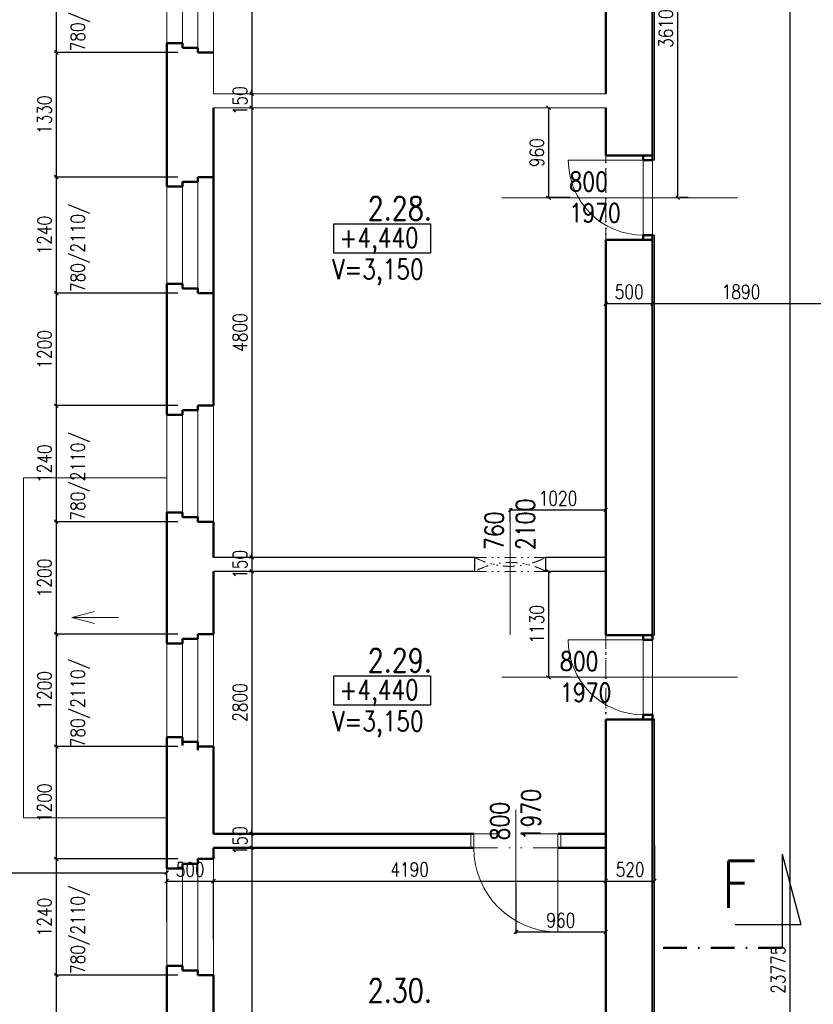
# Model space of a CAD drawing. Header units: millimetres. Extents: x -238874 to 551972, y -298952 to 658415.
# Tile 227 of 256: x 33497 to 41975, y 189139 to 199651. Entities that reach past the tile are written whole.
import ezdxf

# ---------------------------------------------------------------- set-up
doc = ezdxf.new("R2010")
doc.units = ezdxf.units.MM
doc.header["$LTSCALE"] = 20
for name, pattern in [('DIVIDE', [31.75, 12.7, -6.35, 0, -6.35, 0, -6.35]), ('DIVIDE2', [15.875, 6.35, -3.175, 0, -3.175, 0, -3.175]), ('ČERCHOVANÁ', [25.4, 12.7, -6.35, 0, -6.35])]:
    doc.linetypes.add(name, pattern=pattern)
for name, color, linetype in [('CZ', 255, 'Continuous'), ('KOTY', 8, 'Continuous'), ('ZDP', 50, 'Continuous')]:
    doc.layers.add(name, color=color, linetype=linetype)
doc.layers.add('NOSNÉ', color=8, linetype='Continuous', lineweight=50)
doc.layers.add('PRUCHODY', color=7, linetype='Continuous', lineweight=18)
doc.styles.add('ROMANS', font='romans', dxfattribs={"width": 0.8})
doc.styles.add('SIMPLEX', font='SIMPLEX.shx', dxfattribs={"width": 0.8, "bigfont": 'CAD13.shx'})
doc.styles.get("Standard").update_dxf_attribs({"font": 'simplex.shx', "width": 0.8})
doc.dimstyles.new('CKA', dxfattribs={"dimtxt": 200, "dimasz": 40, "dimexe": 20, "dimexo": 0.2, "dimgap": 50, "dimtad": 1, "dimdec": 0, "dimrnd": 1, "dimzin": 0, "dimdsep": 46, "dimtxsty": 'Standard', "dimblk1": 'OBLIQUE', "dimblk2": 'OBLIQUE', "dimsah": 1, "dimcen": 0.09, "dimclrd": 253, "dimclre": 253, "dimclrt": 253, "dimadec": 0, "dimazin": 0, "dimtfac": 1, "dimtdec": 0, "dimtix": 1, "dimtmove": 2, "dimatfit": 3, "dimfxl": 1, "dimtolj": 1, "dimtzin": 0, "dimarcsym": 0})

# ---------------------------------------------------------------- blocks, each defined once
blk = doc.blocks.new('_OBLIQUE')
at = {"color": 0, "linetype": 'ByBlock'}
blk.add_line((-0.5, -0.5), (0.5, 0.5), dxfattribs=at)
blk = doc.blocks.new('*D1688')
at = {"layer": 'DEFPOINTS', "color": 0, "transparency": 16777216}
for p in [(41257, 201361), (41257, 177656), (41725, 177656)]:
    blk.add_point(p, dxfattribs=at)
at = {"layer": 'KOTY', "lineweight": -2, "transparency": 16777216}
for p, q in [((41725, 201361), (41725, 177656)), ((41638, 177656), (41745, 177656))]:
    blk.add_line(p, q, dxfattribs=at)
at = {"layer": 'KOTY', "lineweight": -2, "transparency": 16777216, "xscale": 40, "yscale": 40, "zscale": 40}
for p, rotation in [((41725, 201361), 90), ((41725, 177656), 270)]:
    blk.add_blockref('_OBLIQUE', p, dxfattribs=dict(at, rotation=rotation))
at = {"layer": 'KOTY', "transparency": 16777216, "insert": (41600, 189509), "char_height": 150, "attachment_point": 5, "rotation": 90, "style": 'SIMPLEX'}
blk.add_mtext('\\A1;23775', dxfattribs=at)
blk = doc.blocks.new('*D1878')
at = {"layer": 'DEFPOINTS', "color": 0, "transparency": 16777216}
for p in [(39758, 197251), (40258, 197251), (40258, 196620)]:
    blk.add_point(p, dxfattribs=at)
at = {"layer": 'KOTY', "lineweight": -2, "transparency": 16777216}
for p, q in [((40258, 196870), (40258, 196600)), ((39758, 196620), (40258, 196620))]:
    blk.add_line(p, q, dxfattribs=at)
at = {"layer": 'KOTY', "lineweight": -2, "transparency": 16777216, "xscale": 40, "yscale": 40, "zscale": 40, "rotation": 180}
blk.add_blockref('_OBLIQUE', (39758, 196620), dxfattribs=at)
at = {"layer": 'KOTY', "lineweight": -2, "transparency": 16777216, "xscale": 40, "yscale": 40, "zscale": 40}
blk.add_blockref('_OBLIQUE', (40258, 196620), dxfattribs=at)
at = {"layer": 'KOTY', "transparency": 16777216, "insert": (40008, 196745), "char_height": 150, "attachment_point": 5, "style": 'SIMPLEX'}
blk.add_mtext('\\A1;500', dxfattribs=at)
blk = doc.blocks.new('*D1880')
at = {"layer": 'DEFPOINTS', "color": 0, "transparency": 16777216}
for p in [(39758, 190811), (40278, 190454), (40278, 190454)]:
    blk.add_point(p, dxfattribs=at)
at = {"layer": 'KOTY', "lineweight": -2, "transparency": 16777216}
for p, q in [((40278, 190834), (40278, 190474)), ((39758, 190454), (40278, 190454))]:
    blk.add_line(p, q, dxfattribs=at)
at = {"layer": 'KOTY', "lineweight": -2, "transparency": 16777216, "xscale": 40, "yscale": 40, "zscale": 40, "rotation": 180}
blk.add_blockref('_OBLIQUE', (39758, 190454), dxfattribs=at)
at = {"layer": 'KOTY', "lineweight": -2, "transparency": 16777216, "xscale": 40, "yscale": 40, "zscale": 40}
blk.add_blockref('_OBLIQUE', (40278, 190454), dxfattribs=at)
at = {"layer": 'KOTY', "transparency": 16777216, "insert": (40018, 190579), "char_height": 150, "attachment_point": 5, "style": 'SIMPLEX'}
blk.add_mtext('\\A1;520', dxfattribs=at)
blk = doc.blocks.new('*D1886')
at = {"layer": 'DEFPOINTS', "color": 0, "transparency": 16777216}
for p in [(35568, 198711), (35568, 193911), (35976, 193911)]:
    blk.add_point(p, dxfattribs=at)
at = {"layer": 'KOTY', "lineweight": -2, "transparency": 16777216}
for p, q in [((35976, 198711), (35976, 193911)), ((35949, 193911), (35996, 193911))]:
    blk.add_line(p, q, dxfattribs=at)
at = {"layer": 'KOTY', "lineweight": -2, "transparency": 16777216, "xscale": 40, "yscale": 40, "zscale": 40}
for p, rotation in [((35976, 198711), 90), ((35976, 193911), 270)]:
    blk.add_blockref('_OBLIQUE', p, dxfattribs=dict(at, rotation=rotation))
at = {"layer": 'KOTY', "transparency": 16777216, "insert": (35851, 196311), "char_height": 150, "attachment_point": 5, "rotation": 90, "style": 'SIMPLEX'}
blk.add_mtext('\\A1;4800', dxfattribs=at)
blk = doc.blocks.new('*D1887')
at = {"layer": 'DEFPOINTS', "color": 0, "transparency": 16777216}
for p in [(35568, 197971), (33888, 196731), (35568, 196731)]:
    blk.add_point(p, dxfattribs=at)
at = {"layer": 'KOTY', "lineweight": -2, "transparency": 16777216}
for p, q in [((33888, 197971), (33888, 196731)), ((35187, 196731), (33868, 196731))]:
    blk.add_line(p, q, dxfattribs=at)
at = {"layer": 'KOTY', "lineweight": -2, "transparency": 16777216, "xscale": 40, "yscale": 40, "zscale": 40}
for p, rotation in [((33888, 197971), 90), ((33888, 196731), 270)]:
    blk.add_blockref('_OBLIQUE', p, dxfattribs=dict(at, rotation=rotation))
at = {"layer": 'KOTY', "transparency": 16777216, "insert": (33763, 197351), "char_height": 150, "attachment_point": 5, "rotation": 90, "style": 'SIMPLEX'}
blk.add_mtext('\\A1;1240', dxfattribs=at)
blk = doc.blocks.new('*D1888')
at = {"layer": 'DEFPOINTS', "color": 0, "transparency": 16777216}
for p in [(35068, 190544), (27568, 190221), (35068, 189641)]:
    blk.add_point(p, dxfattribs=at)
at = {"layer": 'KOTY', "lineweight": -2, "transparency": 16777216}
for p, q in [((27568, 190544), (35068, 190544)), ((35068, 190022), (35068, 190564))]:
    blk.add_line(p, q, dxfattribs=at)
at = {"layer": 'KOTY', "lineweight": -2, "transparency": 16777216, "xscale": 40, "yscale": 40, "zscale": 40, "rotation": 180}
blk.add_blockref('_OBLIQUE', (27568, 190544), dxfattribs=at)
at = {"layer": 'KOTY', "lineweight": -2, "transparency": 16777216, "xscale": 40, "yscale": 40, "zscale": 40}
blk.add_blockref('_OBLIQUE', (35068, 190544), dxfattribs=at)
at = {"layer": 'KOTY', "transparency": 16777216, "insert": (31318, 190669), "char_height": 150, "attachment_point": 5, "style": 'SIMPLEX'}
blk.add_mtext('\\A1;7500', dxfattribs=at)
blk = doc.blocks.new('*D1892')
at = {"layer": 'DEFPOINTS', "color": 0, "transparency": 16777216}
for p in [(35568, 191891), (33888, 190691), (35568, 190691)]:
    blk.add_point(p, dxfattribs=at)
at = {"layer": 'KOTY', "lineweight": -2, "transparency": 16777216}
for p, q in [((33888, 191891), (33888, 190691)), ((35187, 190691), (33868, 190691))]:
    blk.add_line(p, q, dxfattribs=at)
at = {"layer": 'KOTY', "lineweight": -2, "transparency": 16777216, "xscale": 40, "yscale": 40, "zscale": 40}
for p, rotation in [((33888, 191891), 90), ((33888, 190691), 270)]:
    blk.add_blockref('_OBLIQUE', p, dxfattribs=dict(at, rotation=rotation))
at = {"layer": 'KOTY', "transparency": 16777216, "insert": (33763, 191291), "char_height": 150, "attachment_point": 5, "rotation": 90, "style": 'SIMPLEX'}
blk.add_mtext('\\A1;1200', dxfattribs=at)
blk = doc.blocks.new('*D1893')
at = {"layer": 'DEFPOINTS', "color": 0, "transparency": 16777216}
for p in [(35568, 193761), (35568, 190961), (35976, 190961)]:
    blk.add_point(p, dxfattribs=at)
at = {"layer": 'KOTY', "lineweight": -2, "transparency": 16777216}
for p, q in [((35976, 193761), (35976, 190961)), ((35949, 190961), (35996, 190961))]:
    blk.add_line(p, q, dxfattribs=at)
at = {"layer": 'KOTY', "lineweight": -2, "transparency": 16777216, "xscale": 40, "yscale": 40, "zscale": 40}
for p, rotation in [((35976, 193761), 90), ((35976, 190961), 270)]:
    blk.add_blockref('_OBLIQUE', p, dxfattribs=dict(at, rotation=rotation))
at = {"layer": 'KOTY', "transparency": 16777216, "insert": (35851, 192361), "char_height": 150, "attachment_point": 5, "rotation": 90, "style": 'SIMPLEX'}
blk.add_mtext('\\A1;2800', dxfattribs=at)
blk = doc.blocks.new('*D1894')
at = {"layer": 'DEFPOINTS', "color": 0, "transparency": 16777216}
for p in [(39758, 190811), (39758, 190454), (35568, 189451)]:
    blk.add_point(p, dxfattribs=at)
at = {"layer": 'KOTY', "lineweight": -2, "transparency": 16777216}
for p, q in [((35568, 190454), (39758, 190454)), ((39758, 190430), (39758, 190434))]:
    blk.add_line(p, q, dxfattribs=at)
at = {"layer": 'KOTY', "lineweight": -2, "transparency": 16777216, "xscale": 40, "yscale": 40, "zscale": 40, "rotation": 180}
blk.add_blockref('_OBLIQUE', (35568, 190454), dxfattribs=at)
at = {"layer": 'KOTY', "lineweight": -2, "transparency": 16777216, "xscale": 40, "yscale": 40, "zscale": 40}
blk.add_blockref('_OBLIQUE', (39758, 190454), dxfattribs=at)
at = {"layer": 'KOTY', "transparency": 16777216, "insert": (37663, 190579), "char_height": 150, "attachment_point": 5, "style": 'SIMPLEX'}
blk.add_mtext('\\A1;4190', dxfattribs=at)
blk = doc.blocks.new('*D1897')
at = {"layer": 'DEFPOINTS', "color": 0, "transparency": 16777216}
for p in [(35568, 190811), (35568, 186491), (35976, 186491)]:
    blk.add_point(p, dxfattribs=at)
at = {"layer": 'KOTY', "lineweight": -2, "transparency": 16777216}
for p, q in [((35976, 190811), (35976, 186491)), ((35949, 186491), (35996, 186491))]:
    blk.add_line(p, q, dxfattribs=at)
at = {"layer": 'KOTY', "lineweight": -2, "transparency": 16777216, "xscale": 40, "yscale": 40, "zscale": 40}
for p, rotation in [((35976, 190811), 90), ((35976, 186491), 270)]:
    blk.add_blockref('_OBLIQUE', p, dxfattribs=dict(at, rotation=rotation))
at = {"layer": 'KOTY', "transparency": 16777216, "insert": (35851, 188651), "char_height": 150, "attachment_point": 5, "rotation": 90, "style": 'SIMPLEX'}
blk.add_mtext('\\A1;4320', dxfattribs=at)
blk = doc.blocks.new('*D1899')
at = {"layer": 'DEFPOINTS', "color": 0, "transparency": 16777216}
for p in [(35568, 190961), (35568, 190811), (35976, 190811)]:
    blk.add_point(p, dxfattribs=at)
at = {"layer": 'KOTY', "lineweight": -2, "transparency": 16777216}
for p, q in [((35976, 190961), (35976, 191001)), ((35976, 190961), (35976, 190811)), ((35949, 190811), (35996, 190811)), ((35976, 190811), (35976, 190771))]:
    blk.add_line(p, q, dxfattribs=at)
at = {"layer": 'KOTY', "lineweight": -2, "transparency": 16777216, "xscale": 40, "yscale": 40, "zscale": 40}
for p, rotation in [((35976, 190961), 270), ((35976, 190811), 90)]:
    blk.add_blockref('_OBLIQUE', p, dxfattribs=dict(at, rotation=rotation))
at = {"layer": 'KOTY', "transparency": 16777216, "insert": (35851, 190886), "char_height": 150, "attachment_point": 5, "rotation": 90, "style": 'SIMPLEX'}
blk.add_mtext('\\A1;150', dxfattribs=at)
blk = doc.blocks.new('*D1903')
at = {"layer": 'DEFPOINTS', "color": 0, "transparency": 16777216}
for p in [(35568, 190454), (35068, 189551), (35568, 189451)]:
    blk.add_point(p, dxfattribs=at)
at = {"layer": 'KOTY', "lineweight": -2, "transparency": 16777216}
for p, q in [((35568, 189832), (35568, 190474)), ((35068, 190454), (35568, 190454))]:
    blk.add_line(p, q, dxfattribs=at)
at = {"layer": 'KOTY', "lineweight": -2, "transparency": 16777216, "xscale": 40, "yscale": 40, "zscale": 40, "rotation": 180}
blk.add_blockref('_OBLIQUE', (35068, 190454), dxfattribs=at)
at = {"layer": 'KOTY', "lineweight": -2, "transparency": 16777216, "xscale": 40, "yscale": 40, "zscale": 40}
blk.add_blockref('_OBLIQUE', (35568, 190454), dxfattribs=at)
at = {"layer": 'KOTY', "transparency": 16777216, "insert": (35318, 190579), "char_height": 150, "attachment_point": 5, "style": 'SIMPLEX'}
blk.add_mtext('\\A1;500', dxfattribs=at)
blk = doc.blocks.new('*D1904')
at = {"layer": 'DEFPOINTS', "color": 0, "transparency": 16777216}
for p in [(35568, 190691), (33888, 189451), (35568, 189451)]:
    blk.add_point(p, dxfattribs=at)
at = {"layer": 'KOTY', "lineweight": -2, "transparency": 16777216}
for p, q in [((33888, 190691), (33888, 189451)), ((35187, 189451), (33868, 189451))]:
    blk.add_line(p, q, dxfattribs=at)
at = {"layer": 'KOTY', "lineweight": -2, "transparency": 16777216, "xscale": 40, "yscale": 40, "zscale": 40}
for p, rotation in [((33888, 190691), 90), ((33888, 189451), 270)]:
    blk.add_blockref('_OBLIQUE', p, dxfattribs=dict(at, rotation=rotation))
at = {"layer": 'KOTY', "transparency": 16777216, "insert": (33763, 190071), "char_height": 150, "attachment_point": 5, "rotation": 90, "style": 'SIMPLEX'}
blk.add_mtext('\\A1;1240', dxfattribs=at)
blk = doc.blocks.new('*D1905')
at = {"layer": 'DEFPOINTS', "color": 0, "transparency": 16777216}
for p in [(35568, 189451), (33888, 188251), (35568, 188251)]:
    blk.add_point(p, dxfattribs=at)
at = {"layer": 'KOTY', "lineweight": -2, "transparency": 16777216}
for p, q in [((33888, 189451), (33888, 188251)), ((35187, 188251), (33868, 188251))]:
    blk.add_line(p, q, dxfattribs=at)
at = {"layer": 'KOTY', "lineweight": -2, "transparency": 16777216, "xscale": 40, "yscale": 40, "zscale": 40}
for p, rotation in [((33888, 189451), 90), ((33888, 188251), 270)]:
    blk.add_blockref('_OBLIQUE', p, dxfattribs=dict(at, rotation=rotation))
at = {"layer": 'KOTY', "transparency": 16777216, "insert": (33763, 188851), "char_height": 150, "attachment_point": 5, "rotation": 90, "style": 'SIMPLEX'}
blk.add_mtext('\\A1;1200', dxfattribs=at)
blk = doc.blocks.new('*D1909')
at = {"layer": 'DEFPOINTS', "color": 0, "transparency": 16777216}
for p in [(38797, 190811), (39758, 190811), (38797, 189911)]:
    blk.add_point(p, dxfattribs=at)
at = {"layer": 'KOTY', "lineweight": -2, "transparency": 16777216}
for p, q in [((38797, 190430), (38797, 189891)), ((39758, 189911), (38797, 189911))]:
    blk.add_line(p, q, dxfattribs=at)
at = {"layer": 'KOTY', "lineweight": -2, "transparency": 16777216, "xscale": 40, "yscale": 40, "zscale": 40, "rotation": 180}
blk.add_blockref('_OBLIQUE', (38797, 189911), dxfattribs=at)
at = {"layer": 'KOTY', "lineweight": -2, "transparency": 16777216, "xscale": 40, "yscale": 40, "zscale": 40}
blk.add_blockref('_OBLIQUE', (39758, 189911), dxfattribs=at)
at = {"layer": 'KOTY', "transparency": 16777216, "insert": (39278, 190036), "char_height": 150, "attachment_point": 5, "style": 'SIMPLEX'}
blk.add_mtext('\\A1;960', dxfattribs=at)
blk = doc.blocks.new('*D1911')
at = {"layer": 'DEFPOINTS', "color": 0, "transparency": 16777216}
for p in [(35568, 193911), (35568, 193761), (35976, 193761)]:
    blk.add_point(p, dxfattribs=at)
at = {"layer": 'KOTY', "lineweight": -2, "transparency": 16777216}
for p, q in [((35976, 193911), (35976, 193951)), ((35976, 193911), (35976, 193761)), ((35949, 193761), (35996, 193761)), ((35976, 193761), (35976, 193721))]:
    blk.add_line(p, q, dxfattribs=at)
at = {"layer": 'KOTY', "lineweight": -2, "transparency": 16777216, "xscale": 40, "yscale": 40, "zscale": 40}
for p, rotation in [((35976, 193911), 270), ((35976, 193761), 90)]:
    blk.add_blockref('_OBLIQUE', p, dxfattribs=dict(at, rotation=rotation))
at = {"layer": 'KOTY', "transparency": 16777216, "insert": (35851, 193836), "char_height": 150, "attachment_point": 5, "rotation": 90, "style": 'SIMPLEX'}
blk.add_mtext('\\A1;150', dxfattribs=at)
blk = doc.blocks.new('*D1912')
at = {"layer": 'DEFPOINTS', "color": 0, "transparency": 16777216}
for p in [(35568, 194291), (33888, 193091), (35568, 193091)]:
    blk.add_point(p, dxfattribs=at)
at = {"layer": 'KOTY', "lineweight": -2, "transparency": 16777216}
for p, q in [((33888, 194291), (33888, 193091)), ((35187, 193091), (33868, 193091))]:
    blk.add_line(p, q, dxfattribs=at)
at = {"layer": 'KOTY', "lineweight": -2, "transparency": 16777216, "xscale": 40, "yscale": 40, "zscale": 40}
for p, rotation in [((33888, 194291), 90), ((33888, 193091), 270)]:
    blk.add_blockref('_OBLIQUE', p, dxfattribs=dict(at, rotation=rotation))
at = {"layer": 'KOTY', "transparency": 16777216, "insert": (33763, 193691), "char_height": 150, "attachment_point": 5, "rotation": 90, "style": 'SIMPLEX'}
blk.add_mtext('\\A1;1200', dxfattribs=at)
blk = doc.blocks.new('*D1913')
at = {"layer": 'DEFPOINTS', "color": 0, "transparency": 16777216}
for p in [(35568, 193091), (33888, 191891), (35568, 191891)]:
    blk.add_point(p, dxfattribs=at)
at = {"layer": 'KOTY', "lineweight": -2, "transparency": 16777216}
for p, q in [((33888, 193091), (33888, 191891)), ((35187, 191891), (33868, 191891))]:
    blk.add_line(p, q, dxfattribs=at)
at = {"layer": 'KOTY', "lineweight": -2, "transparency": 16777216, "xscale": 40, "yscale": 40, "zscale": 40}
for p, rotation in [((33888, 193091), 90), ((33888, 191891), 270)]:
    blk.add_blockref('_OBLIQUE', p, dxfattribs=dict(at, rotation=rotation))
at = {"layer": 'KOTY', "transparency": 16777216, "insert": (33763, 192491), "char_height": 150, "attachment_point": 5, "rotation": 90, "style": 'SIMPLEX'}
blk.add_mtext('\\A1;1200', dxfattribs=at)
blk = doc.blocks.new('*D1914')
at = {"layer": 'DEFPOINTS', "color": 0, "transparency": 16777216}
for p in [(35568, 195531), (33888, 194291), (35568, 194291)]:
    blk.add_point(p, dxfattribs=at)
at = {"layer": 'KOTY', "lineweight": -2, "transparency": 16777216}
for p, q in [((33888, 195531), (33888, 194291)), ((35187, 194291), (33868, 194291))]:
    blk.add_line(p, q, dxfattribs=at)
at = {"layer": 'KOTY', "lineweight": -2, "transparency": 16777216, "xscale": 40, "yscale": 40, "zscale": 40}
for p, rotation in [((33888, 195531), 90), ((33888, 194291), 270)]:
    blk.add_blockref('_OBLIQUE', p, dxfattribs=dict(at, rotation=rotation))
at = {"layer": 'KOTY', "transparency": 16777216, "insert": (33763, 194911), "char_height": 150, "attachment_point": 5, "rotation": 90, "style": 'SIMPLEX'}
blk.add_mtext('\\A1;1240', dxfattribs=at)
blk = doc.blocks.new('*D1915')
at = {"layer": 'DEFPOINTS', "color": 0, "transparency": 16777216}
for p in [(35568, 196731), (33888, 195531), (35568, 195531)]:
    blk.add_point(p, dxfattribs=at)
at = {"layer": 'KOTY', "lineweight": -2, "transparency": 16777216}
for p, q in [((33888, 196731), (33888, 195531)), ((35187, 195531), (33868, 195531))]:
    blk.add_line(p, q, dxfattribs=at)
at = {"layer": 'KOTY', "lineweight": -2, "transparency": 16777216, "xscale": 40, "yscale": 40, "zscale": 40}
for p, rotation in [((33888, 196731), 90), ((33888, 195531), 270)]:
    blk.add_blockref('_OBLIQUE', p, dxfattribs=dict(at, rotation=rotation))
at = {"layer": 'KOTY', "transparency": 16777216, "insert": (33763, 196131), "char_height": 150, "attachment_point": 5, "rotation": 90, "style": 'SIMPLEX'}
blk.add_mtext('\\A1;1200', dxfattribs=at)
blk = doc.blocks.new('*D1916')
at = {"layer": 'DEFPOINTS', "color": 0, "transparency": 16777216}
for p in [(38738, 194416), (38738, 193911), (39758, 193911)]:
    blk.add_point(p, dxfattribs=at)
at = {"layer": 'KOTY', "lineweight": -2, "transparency": 16777216}
for p, q in [((38738, 194292), (38738, 194436)), ((39758, 194416), (38738, 194416))]:
    blk.add_line(p, q, dxfattribs=at)
at = {"layer": 'KOTY', "lineweight": -2, "transparency": 16777216, "xscale": 40, "yscale": 40, "zscale": 40, "rotation": 180}
blk.add_blockref('_OBLIQUE', (38738, 194416), dxfattribs=at)
at = {"layer": 'KOTY', "lineweight": -2, "transparency": 16777216, "xscale": 40, "yscale": 40, "zscale": 40}
blk.add_blockref('_OBLIQUE', (39758, 194416), dxfattribs=at)
at = {"layer": 'KOTY', "transparency": 16777216, "insert": (39248, 194541), "char_height": 150, "attachment_point": 5, "style": 'SIMPLEX'}
blk.add_mtext('\\A1;1020', dxfattribs=at)
blk = doc.blocks.new('*D1917')
at = {"layer": 'DEFPOINTS', "color": 0, "transparency": 16777216}
for p in [(39758, 193761), (39146, 192631), (39758, 192631)]:
    blk.add_point(p, dxfattribs=at)
at = {"layer": 'KOTY', "lineweight": -2, "transparency": 16777216}
for p, q in [((39146, 193761), (39146, 192631)), ((39377, 192631), (39126, 192631))]:
    blk.add_line(p, q, dxfattribs=at)
at = {"layer": 'KOTY', "lineweight": -2, "transparency": 16777216, "xscale": 40, "yscale": 40, "zscale": 40}
for p, rotation in [((39146, 193761), 90), ((39146, 192631), 270)]:
    blk.add_blockref('_OBLIQUE', p, dxfattribs=dict(at, rotation=rotation))
at = {"layer": 'KOTY', "transparency": 16777216, "insert": (39021, 193196), "char_height": 150, "attachment_point": 5, "rotation": 90, "style": 'SIMPLEX'}
blk.add_mtext('\\A1;1130', dxfattribs=at)
blk = doc.blocks.new('*D1943')
at = {"layer": 'DEFPOINTS', "color": 0, "transparency": 16777216}
for p in [(35568, 203321), (35568, 198861), (35976, 198861)]:
    blk.add_point(p, dxfattribs=at)
at = {"layer": 'KOTY', "lineweight": -2, "transparency": 16777216}
for p, q in [((35976, 203321), (35976, 198861)), ((35949, 198861), (35996, 198861))]:
    blk.add_line(p, q, dxfattribs=at)
at = {"layer": 'KOTY', "lineweight": -2, "transparency": 16777216, "xscale": 40, "yscale": 40, "zscale": 40}
for p, rotation in [((35976, 203321), 90), ((35976, 198861), 270)]:
    blk.add_blockref('_OBLIQUE', p, dxfattribs=dict(at, rotation=rotation))
at = {"layer": 'KOTY', "transparency": 16777216, "insert": (35851, 201091), "char_height": 150, "attachment_point": 5, "rotation": 90, "style": 'SIMPLEX'}
blk.add_mtext('\\A1;4460', dxfattribs=at)
blk = doc.blocks.new('*D1946')
at = {"layer": 'DEFPOINTS', "color": 0, "transparency": 16777216}
for p in [(35568, 198861), (35568, 198711), (35976, 198711)]:
    blk.add_point(p, dxfattribs=at)
at = {"layer": 'KOTY', "lineweight": -2, "transparency": 16777216}
for p, q in [((35976, 198861), (35976, 198901)), ((35976, 198861), (35976, 198711)), ((35949, 198711), (35996, 198711)), ((35976, 198711), (35976, 198671))]:
    blk.add_line(p, q, dxfattribs=at)
at = {"layer": 'KOTY', "lineweight": -2, "transparency": 16777216, "xscale": 40, "yscale": 40, "zscale": 40}
for p, rotation in [((35976, 198861), 270), ((35976, 198711), 90)]:
    blk.add_blockref('_OBLIQUE', p, dxfattribs=dict(at, rotation=rotation))
at = {"layer": 'KOTY', "transparency": 16777216, "insert": (35851, 198786), "char_height": 150, "attachment_point": 5, "rotation": 90, "style": 'SIMPLEX'}
blk.add_mtext('\\A1;150', dxfattribs=at)
blk = doc.blocks.new('*D1947')
at = {"layer": 'DEFPOINTS', "color": 0, "transparency": 16777216}
for p in [(35568, 200541), (33888, 199301), (35568, 199301)]:
    blk.add_point(p, dxfattribs=at)
at = {"layer": 'KOTY', "lineweight": -2, "transparency": 16777216}
for p, q in [((33888, 200541), (33888, 199301)), ((35187, 199301), (33868, 199301))]:
    blk.add_line(p, q, dxfattribs=at)
at = {"layer": 'KOTY', "lineweight": -2, "transparency": 16777216, "xscale": 40, "yscale": 40, "zscale": 40}
for p, rotation in [((33888, 200541), 90), ((33888, 199301), 270)]:
    blk.add_blockref('_OBLIQUE', p, dxfattribs=dict(at, rotation=rotation))
at = {"layer": 'KOTY', "transparency": 16777216, "insert": (33763, 199921), "char_height": 150, "attachment_point": 5, "rotation": 90, "style": 'SIMPLEX'}
blk.add_mtext('\\A1;1240', dxfattribs=at)
blk = doc.blocks.new('*D1948')
at = {"layer": 'DEFPOINTS', "color": 0, "transparency": 16777216}
for p in [(35568, 199301), (33888, 197971), (35568, 197971)]:
    blk.add_point(p, dxfattribs=at)
at = {"layer": 'KOTY', "lineweight": -2, "transparency": 16777216}
for p, q in [((33888, 199301), (33888, 197971)), ((35187, 197971), (33868, 197971))]:
    blk.add_line(p, q, dxfattribs=at)
at = {"layer": 'KOTY', "lineweight": -2, "transparency": 16777216, "xscale": 40, "yscale": 40, "zscale": 40}
for p, rotation in [((33888, 199301), 90), ((33888, 197971), 270)]:
    blk.add_blockref('_OBLIQUE', p, dxfattribs=dict(at, rotation=rotation))
at = {"layer": 'KOTY', "transparency": 16777216, "insert": (33763, 198636), "char_height": 150, "attachment_point": 5, "rotation": 90, "style": 'SIMPLEX'}
blk.add_mtext('\\A1;1330', dxfattribs=at)
blk = doc.blocks.new('*D1952')
at = {"layer": 'DEFPOINTS', "color": 0, "transparency": 16777216}
for p in [(39758, 198711), (39146, 197751), (39758, 197751)]:
    blk.add_point(p, dxfattribs=at)
at = {"layer": 'KOTY', "lineweight": -2, "transparency": 16777216}
for p, q in [((39146, 198711), (39146, 197751)), ((39377, 197751), (39126, 197751))]:
    blk.add_line(p, q, dxfattribs=at)
at = {"layer": 'KOTY', "lineweight": -2, "transparency": 16777216, "xscale": 40, "yscale": 40, "zscale": 40}
for p, rotation in [((39146, 198711), 90), ((39146, 197751), 270)]:
    blk.add_blockref('_OBLIQUE', p, dxfattribs=dict(at, rotation=rotation))
at = {"layer": 'KOTY', "transparency": 16777216, "insert": (39021, 198231), "char_height": 150, "attachment_point": 5, "rotation": 90, "style": 'SIMPLEX'}
blk.add_mtext('\\A1;960', dxfattribs=at)
blk = doc.blocks.new('*D1992')
at = {"layer": 'DEFPOINTS', "color": 0, "transparency": 16777216}
for p in [(40258, 197251), (42148, 196821), (42148, 196620)]:
    blk.add_point(p, dxfattribs=at)
at = {"layer": 'KOTY', "lineweight": -2, "transparency": 16777216}
for p, q in [((40258, 196620), (42148, 196620)), ((42148, 196440), (42148, 196600))]:
    blk.add_line(p, q, dxfattribs=at)
at = {"layer": 'KOTY', "lineweight": -2, "transparency": 16777216, "xscale": 40, "yscale": 40, "zscale": 40, "rotation": 180}
blk.add_blockref('_OBLIQUE', (40258, 196620), dxfattribs=at)
at = {"layer": 'KOTY', "lineweight": -2, "transparency": 16777216, "xscale": 40, "yscale": 40, "zscale": 40}
blk.add_blockref('_OBLIQUE', (42148, 196620), dxfattribs=at)
at = {"layer": 'KOTY', "transparency": 16777216, "insert": (41203, 196745), "char_height": 150, "attachment_point": 5, "style": 'SIMPLEX'}
blk.add_mtext('\\A1;1890', dxfattribs=at)
blk = doc.blocks.new('*D2005')
at = {"layer": 'DEFPOINTS', "color": 0, "transparency": 16777216}
for p in [(40258, 201361), (40258, 197751), (40525, 197751)]:
    blk.add_point(p, dxfattribs=at)
at = {"layer": 'KOTY', "lineweight": -2, "transparency": 16777216}
for p, q in [((40525, 201361), (40525, 197751)), ((40639, 197751), (40545, 197751))]:
    blk.add_line(p, q, dxfattribs=at)
at = {"layer": 'KOTY', "lineweight": -2, "transparency": 16777216, "xscale": 40, "yscale": 40, "zscale": 40}
for p, rotation in [((40525, 201361), 90), ((40525, 197751), 270)]:
    blk.add_blockref('_OBLIQUE', p, dxfattribs=dict(at, rotation=rotation))
at = {"layer": 'KOTY', "transparency": 16777216, "insert": (40400, 199556), "char_height": 150, "attachment_point": 5, "rotation": 90, "style": 'SIMPLEX'}
blk.add_mtext('\\A1;3610', dxfattribs=at)

msp = doc.modelspace()

# ---------------------------------------------------------------- linework, layer by layer
at = {"layer": 'CZ', "color": 7}
for p, q in [((41641.406, 190742.56), (41842.368, 189992.56)), ((41641.406, 190742.56), (41641.406, 189742.56)), ((41141.406, 189992.56), (41842.368, 189992.56))]:
    msp.add_line(p, q, dxfattribs=at)
for points in [[(36851.606, 197471.063), (37885.089, 197471.063), (37885.089, 197158.592), (36851.606, 197158.592)], [(36851.606, 192645.394), (37885.089, 192645.394), (37885.089, 192332.924), (36851.606, 192332.924)]]:
    msp.add_lwpolyline(points, close=True, dxfattribs=at)
at = {"layer": 'NOSNÉ'}
for p, q in [((40257.962, 201360.863), (40257.962, 198150.863)), ((40257.962, 201360.863), (40257.962, 198150.863)), ((35067.962, 199400.863), (35067.962, 197870.863)), ((35067.962, 199400.863), (35235.962, 199400.863)), ((35235.962, 199350.863), (35235.962, 199400.863)), ((35235.962, 199350.863), (35401.962, 199350.863)), ((35401.962, 199300.863), (35401.962, 199350.863)), ((35401.962, 199300.863), (35567.962, 199300.863)), ((35567.962, 198710.863), (35567.962, 195530.863)), ((35567.962, 198710.863), (35567.962, 195530.863)), ((39757.962, 198200.863), (39757.962, 198710.863)), ((40157.962, 198200.863), (39757.962, 198200.863)), ((40257.962, 198200.863), (40157.962, 198200.863)), ((40157.962, 198150.863), (40257.962, 198150.863)), ((40257.962, 198150.863), (40257.962, 198200.863)), ((35401.962, 197920.863), (35401.962, 197970.863)), ((35401.962, 197970.863), (35567.962, 197970.863)), ((35067.962, 197870.863), (35235.962, 197870.863)), ((35235.962, 197870.863), (35235.962, 197920.863)), ((35235.962, 197920.863), (35401.962, 197920.863)), ((40157.962, 197300.863), (39757.962, 197300.863)), ((39757.962, 193910.863), (39757.962, 197300.863)), ((40157.962, 197350.863), (40257.962, 197350.863)), ((40257.962, 197350.863), (40157.962, 197350.863)), ((40257.962, 197300.863), (40157.962, 197300.863)), ((40257.962, 197300.863), (40257.962, 197350.863)), ((40257.962, 197350.863), (40257.962, 197075.863)), ((39757.962, 197250.863), (39757.962, 193130.863)), ((40257.962, 197270.275), (40257.479, 193030.863)), ((40257.962, 197250.863), (40257.962, 197270.275)), ((35067.962, 196830.863), (35067.962, 195430.863)), ((35067.962, 196830.863), (35235.962, 196830.863)), ((35235.962, 196780.863), (35235.962, 196830.863)), ((35235.962, 196780.863), (35401.962, 196780.863)), ((35401.962, 196730.863), (35401.962, 196780.863)), ((35401.962, 196730.863), (35567.962, 196730.863)), ((35401.962, 195480.863), (35401.962, 195530.863)), ((35401.962, 195530.863), (35567.962, 195530.863)), ((35067.962, 195430.863), (35235.962, 195430.863)), ((35235.962, 195430.863), (35235.962, 195480.863)), ((35235.962, 195480.863), (35401.962, 195480.863)), ((35067.962, 194390.863), (35067.962, 192990.863)), ((35067.962, 194390.863), (35235.962, 194390.863)), ((35235.962, 194340.863), (35235.962, 194390.863)), ((35235.962, 194340.863), (35401.962, 194340.863)), ((35401.962, 194290.863), (35401.962, 194340.863)), ((35401.962, 194290.863), (35567.962, 194290.863)), ((35567.962, 194290.863), (35567.962, 193910.863)), ((35567.962, 194290.863), (35567.962, 193910.863)), ((35567.962, 193760.863), (35567.962, 193090.863)), ((35567.962, 193760.863), (35567.962, 193090.863)), ((39757.962, 193080.863), (39757.962, 193760.863)), ((35067.962, 192990.863), (35235.962, 192990.863)), ((35235.962, 192990.863), (35235.962, 193040.863)), ((35235.962, 192990.863), (35235.962, 193040.863)), ((35235.962, 193040.863), (35401.962, 193040.863)), ((35401.962, 193040.863), (35401.962, 193090.863)), ((35401.962, 193040.863), (35401.962, 193090.863)), ((35401.962, 193090.863), (35567.962, 193090.863)), ((40157.479, 193080.863), (39757.962, 193080.863)), ((39757.479, 192180.863), (40157.479, 192180.863)), ((39757.962, 190960.863), (39757.962, 192180.863)), ((40257.479, 192230.863), (40157.479, 192230.863)), ((40257.479, 192180.863), (40157.479, 192180.863)), ((40157.962, 192230.863), (40257.962, 192230.863)), ((40257.479, 192230.863), (40257.962, 188080.863)), ((40257.479, 192180.863), (40277.962, 192180.863)), ((39757.962, 192130.863), (39757.962, 188190.863)), ((35067.962, 191990.863), (35067.962, 190590.863)), ((35067.962, 191990.863), (35235.962, 191990.863)), ((35235.962, 191940.863), (35235.962, 191990.863)), ((35235.962, 191900.863), (35235.962, 191950.863)), ((35235.962, 191940.863), (35401.962, 191940.863)), ((35401.962, 191890.863), (35401.962, 191940.863)), ((35401.962, 191850.863), (35401.962, 191900.863)), ((35401.962, 191890.863), (35567.962, 191890.863)), ((35567.962, 191890.863), (35567.962, 190960.863)), ((35567.962, 191890.863), (35567.962, 190960.863)), ((38347.479, 190960.863), (35567.962, 190960.863)), ((39757.962, 190960.863), (39247.479, 190960.863)), ((38347.479, 190810.863), (35567.962, 190810.863)), ((35567.962, 190810.863), (35567.962, 190690.863)), ((35567.962, 190810.863), (35567.962, 190690.863)), ((39757.962, 190810.863), (39247.479, 190810.863)), ((39757.962, 190810.863), (39757.479, 188255.863)), ((35401.962, 190640.863), (35401.962, 190690.863)), ((35401.962, 190690.863), (35567.962, 190690.863)), ((35067.962, 190590.863), (35235.962, 190590.863)), ((35235.962, 190590.863), (35235.962, 190640.863)), ((35235.962, 190640.863), (35401.962, 190640.863)), ((35067.962, 189550.863), (35067.962, 188150.863)), ((35067.962, 189550.863), (35235.962, 189550.863)), ((35235.962, 189500.863), (35235.962, 189550.863)), ((35235.962, 189500.863), (35401.962, 189500.863)), ((35401.962, 189450.863), (35401.962, 189500.863)), ((35401.962, 189450.863), (35567.962, 189450.863)), ((35567.962, 189450.863), (35567.962, 188250.863)), ((35567.962, 189450.863), (35567.962, 188250.863))]:
    msp.add_line(p, q, dxfattribs=at)
at = {"layer": 'NOSNÉ', "linetype": 'ČERCHOVANÁ'}
msp.add_line((41641.406, 189742.56), (40345.948, 189742.56), dxfattribs=at)
at = {"layer": 'NOSNÉ'}
msp.add_lwpolyline([(39757.962, 202125.863), (39857.962, 202125.863), (39857.962, 202175.863), (39757.962, 202175.863), (39757.962, 198860.863)], dxfattribs=at)
for points in [[(40257.962, 198150.863), (40157.962, 198150.863), (40157.962, 198200.863), (40257.962, 198200.863)], [(40257.962, 197300.863), (40157.962, 197300.863), (40157.962, 197350.863), (40257.962, 197350.863)], [(40157.479, 193030.863), (40257.479, 193030.863), (40257.479, 193080.863), (40157.479, 193080.863)], [(40157.479, 193030.863), (40257.479, 193030.863), (40257.479, 193080.863), (40157.479, 193080.863)], [(40257.479, 192180.863), (40157.479, 192180.863), (40157.479, 192230.863), (40257.479, 192230.863)]]:
    msp.add_lwpolyline(points, close=True, dxfattribs=at)
at = {"layer": 'PRUCHODY'}
for p, q in [((40277.962, 201360.863), (40277.962, 198150.863)), ((40277.962, 201340.863), (40277.962, 198150.863)), ((35235.962, 199350.863), (35235.962, 200490.863)), ((35401.962, 199300.863), (35401.962, 200540.863)), ((35567.962, 200540.863), (35567.962, 199300.863)), ((35067.962, 199400.863), (35067.962, 200440.863)), ((35567.962, 199300.863), (35567.962, 198860.863)), ((35567.962, 199300.863), (35567.962, 198860.863)), ((35567.962, 198860.863), (35567.962, 199300.863)), ((39757.962, 198860.863), (35567.962, 198860.863)), ((39757.962, 198710.863), (35567.962, 198710.863)), ((39757.962, 198200.863), (39757.962, 198325.863)), ((40157.962, 198150.863), (39357.962, 198150.863)), ((40257.962, 198150.863), (39357.962, 198150.863)), ((39857.962, 198150.863), (40257.962, 198150.863)), ((40157.962, 198200.863), (40157.962, 197300.863)), ((40157.962, 197350.863), (40157.962, 198150.863)), ((40257.962, 198150.863), (40257.962, 197350.863)), ((40277.962, 198150.863), (40257.962, 198150.863)), ((40257.962, 197350.863), (40257.962, 198150.863)), ((35401.962, 196730.863), (35401.962, 197970.863)), ((35067.962, 196830.863), (35067.962, 197870.863)), ((35235.962, 196780.863), (35235.962, 197920.863)), ((40328.89, 197750.863), (38646.878, 197750.863)), ((41166.541, 197750.863), (39146.017, 197750.863)), ((40257.962, 197350.863), (40277.962, 197350.863)), ((40277.962, 197350.863), (40277.962, 193080.863)), ((35401.962, 194290.863), (35401.962, 195530.863)), ((35567.962, 194290.863), (35567.962, 195530.863)), ((35067.962, 194390.863), (35067.962, 195430.863)), ((35235.962, 194340.863), (35235.962, 195480.863)), ((33537.962, 194760.863), (33537.962, 191130.863)), ((35067.962, 194760.863), (33537.962, 194760.863)), ((38737.962, 193084.7), (38737.962, 194415.954)), ((38357.962, 193760.863), (38357.962, 193910.863)), ((34053.111, 193269.14), (34295.174, 193334.001)), ((34053.111, 193269.14), (34295.174, 193204.279)), ((34554.316, 193269.14), (34053.111, 193269.14)), ((35067.962, 191990.863), (35067.962, 192990.863)), ((35235.962, 191940.863), (35235.962, 193040.863)), ((35401.962, 191890.863), (35401.962, 193090.863)), ((35567.962, 191890.863), (35567.962, 193090.863)), ((40256.997, 193030.863), (39357.479, 193030.863)), ((40157.479, 193030.863), (39357.962, 193030.863)), ((40257.479, 193030.863), (39757.962, 193030.863)), ((39857.479, 193030.863), (40256.997, 193030.863)), ((40157.479, 193080.863), (40157.479, 192180.863)), ((40257.479, 193080.863), (40157.479, 193080.863)), ((40257.479, 192180.863), (40257.479, 193080.863)), ((40257.479, 193080.863), (40277.962, 193080.863)), ((40328.89, 192630.863), (38646.878, 192630.863)), ((41166.058, 192630.863), (39145.534, 192630.863)), ((40277.962, 192180.863), (40277.962, 188090.863)), ((38797.479, 189910.863), (38797.479, 191216.652)), ((35067.962, 191130.863), (33537.962, 191130.863)), ((38317.479, 190810.863), (38317.479, 190960.863)), ((38347.479, 190810.863), (38347.479, 190960.863)), ((39247.479, 189910.863), (39247.479, 190960.863)), ((39277.479, 190810.863), (39277.479, 190960.863)), ((35401.962, 189450.863), (35401.962, 190690.863)), ((35567.962, 189450.863), (35567.962, 190690.863)), ((35067.962, 190590.863), (35067.962, 189550.863)), ((35235.962, 189500.863), (35235.962, 190640.863))]:
    msp.add_line(p, q, dxfattribs=at)
at = {"layer": 'PRUCHODY', "linetype": 'DIVIDE2'}
for p, q in [((39757.962, 198250.863), (39757.962, 197250.863)), ((39757.962, 197300.863), (39757.962, 198200.863)), ((38357.962, 193910.863), (39117.962, 193910.863)), ((38357.962, 193760.863), (39117.962, 193760.863)), ((39757.962, 193130.863), (39757.962, 192130.863)), ((39757.962, 193080.863), (39757.962, 192180.863))]:
    msp.add_line(p, q, dxfattribs=at)
at = {"layer": 'PRUCHODY', "linetype": 'DIVIDE'}
for p, q in [((38347.479, 190960.863), (39247.479, 190960.863)), ((38347.479, 190810.863), (39247.479, 190810.863))]:
    msp.add_line(p, q, dxfattribs=at)
at = {"layer": 'PRUCHODY'}
for centre, radius in [((40157.962, 198150.863), 800), ((40157.479, 193030.863), 800), ((39247.479, 190810.863), 900)]:
    msp.add_arc(centre, radius, 180, 270, dxfattribs=at)
at = {"layer": 'PRUCHODY', "linetype": 'DIVIDE2'}
for centre, start, end in [((38737.962, 194613.195), 241.5841956, 298.4158044), ((38737.962, 193058.531), 61.5841956, 118.4158044)]:
    msp.add_arc(centre, 798.543, start, end, dxfattribs=at)
at = {"layer": 'ZDP'}
for p, q in [((38357.962, 193910.863), (35567.962, 193910.863)), ((38357.962, 193760.863), (38357.962, 193910.863)), ((39757.962, 193910.863), (39117.962, 193910.863)), ((39117.962, 193760.863), (39117.962, 193910.863)), ((38357.962, 193760.863), (35567.962, 193760.863)), ((39757.479, 193760.863), (39117.962, 193760.863))]:
    msp.add_line(p, q, dxfattribs=at)

# ---------------------------------------------------------------- texts
at = {"layer": 'CZ', "color": 7, "style": 'ROMANS'}
msp.add_text('F', height=500, dxfattribs=at).set_placement((40982.373, 190171.052))
at = {"layer": 'CZ', "color": 7, "attachment_point": 1}
for s, insert, char_height, width in [('800\\P1970', (39369.572, 198021.587), 200, 1830.1), ('2.28.', (37214.937, 197761.576), 250, 971.4), ('+4,440', (36914.495, 197429.859), 212.5, 1666.9), ('V=3,150', (36836.508, 197092.826), 212.5, 3214.5), ('2.29.', (37214.937, 192935.908), 250, 971.4), ('800\\P1970', (39269.572, 192901.587), 200, 1830.1), ('+4,440', (36914.495, 192604.191), 212.5, 1666.9), ('V=3,150', (36836.508, 192267.158), 212.5, 3214.5), ('2.30.', (37214.937, 189411.917), 250, 971.4)]:
    msp.add_mtext(s, dxfattribs=dict(at, insert=insert, char_height=char_height, width=width))
at = {"layer": 'CZ', "color": 7, "char_height": 200, "width": 921.6, "attachment_point": 1, "rotation": 90}
for s, insert in [('760\\P2100', (38466.753, 193989.577)), ('800\\P1970', (38526.271, 190889.577))]:
    msp.add_mtext(s, dxfattribs=dict(at, insert=insert))
at = {"layer": 'KOTY', "char_height": 150, "width": 1424.4, "attachment_point": 1, "rotation": 90}
for insert in [(34042.789, 199313.192), (34042.789, 196743.192), (34042.789, 194303.192), (34042.789, 191883.192), (34042.789, 189463.192)]:
    msp.add_mtext('780/2110/', dxfattribs=dict(at, insert=insert))

# ---------------------------------------------------------------- dimensions: what is measured, and where the dimension line sits
at = {"layer": 'KOTY'}
for base, p1, p2, angle, text, picture, middle in [((35976.27, 198860.863), (35567.962, 203320.863), (35567.962, 198860.863), 270, '4460', '*D1943', (35851.27, 201090.863)), ((40525.462, 197750.863), (40257.962, 201360.863), (40257.962, 197750.863), 90, '3610', '*D2005', (40400.462, 199555.863)), ((41725.462, 177656.173), (41256.906, 201360.863), (41257.389, 177656.173), 90, '23775', '*D1688', (41600.462, 189508.518)), ((33887.689, 199300.863), (35567.962, 200540.863), (35567.962, 199300.863), 90, '1240', '*D1947', (33762.689, 199920.863)), ((33887.689, 197970.863), (35567.962, 199300.863), (35567.962, 197970.863), 90, '1330', '*D1948', (33762.689, 198635.863)), ((35976.27, 198710.863), (35567.962, 198860.863), (35567.962, 198710.863), 270, '150', '*D1946', (35851.27, 198785.863)), ((35976.27, 193910.863), (35567.962, 198710.863), (35567.962, 193910.863), 270, '4800', '*D1886', (35851.27, 196310.863)), ((39146.017, 197750.863), (39757.962, 198710.863), (39757.962, 197750.863), 90, '960', '*D1952', (39021.017, 198230.863)), ((33887.689, 196730.863), (35567.962, 197970.863), (35567.962, 196730.863), 90, '1240', '*D1887', (33762.689, 197350.863)), ((40257.962, 196620.15), (39757.962, 197250.863), (40257.962, 197250.863), 180, '500', '*D1878', (40007.962, 196745.15)), ((42147.962, 196620.15), (40257.962, 197250.863), (42147.962, 196820.863), 180, '1890', '*D1992', (41202.962, 196745.15)), ((33887.689, 195530.863), (35567.962, 196730.863), (35567.962, 195530.863), 90, '1200', '*D1915', (33762.689, 196130.863)), ((33887.689, 194290.863), (35567.962, 195530.863), (35567.962, 194290.863), 90, '1240', '*D1914', (33762.689, 194910.863)), ((33887.689, 193090.863), (35567.962, 194290.863), (35567.962, 193090.863), 90, '1200', '*D1912', (33762.689, 193690.863)), ((35976.27, 193760.863), (35567.962, 193910.863), (35567.962, 193760.863), 270, '150', '*D1911', (35851.27, 193835.863)), ((35976.27, 190960.863), (35567.962, 193760.863), (35567.962, 190960.863), 270, '2800', '*D1893', (35851.27, 192360.863)), ((39145.534, 192630.863), (39757.962, 193760.863), (39757.962, 192630.863), 90, '1130', '*D1917', (39020.534, 193195.863)), ((33887.689, 191890.863), (35567.962, 193090.863), (35567.962, 191890.863), 90, '1200', '*D1913', (33762.689, 192490.863)), ((33887.689, 190690.863), (35567.962, 191890.863), (35567.962, 190690.863), 90, '1200', '*D1892', (33762.689, 191290.863)), ((35976.27, 190810.863), (35567.962, 190960.863), (35567.962, 190810.863), 270, '150', '*D1899', (35851.27, 190885.863)), ((39757.962, 190453.544), (35567.962, 189450.863), (39757.962, 190810.863), 180, '4190', '*D1894', (37662.962, 190578.544)), ((35976.27, 186490.863), (35567.962, 190810.863), (35567.962, 186490.863), 270, '4320', '*D1897', (35851.27, 188650.863)), ((38797.479, 189910.863), (39757.962, 190810.863), (38797.479, 190810.863), 180, '960', '*D1909', (39277.721, 190035.863)), ((40277.962, 190453.544), (39757.962, 190810.863), (40277.962, 190453.544), 180, '520', '*D1880', (40017.962, 190578.544)), ((35067.962, 190543.544), (27567.962, 190220.863), (35067.962, 189640.863), 180, '7500', '*D1888', (31317.962, 190668.544)), ((33887.689, 189450.863), (35567.962, 190690.863), (35567.962, 189450.863), 90, '1240', '*D1904', (33762.689, 190070.863)), ((35567.962, 190453.544), (35067.962, 189550.863), (35567.962, 189450.863), 180, '500', '*D1903', (35317.962, 190578.544)), ((33887.689, 188250.863), (35567.962, 189450.863), (35567.962, 188250.863), 90, '1200', '*D1905', (33762.689, 188850.863))]:
    dim = msp.add_linear_dim(base=base, p1=p1, p2=p2, angle=angle, text=text, dimstyle='CKA', override={"dimtxt": 150, "dimexo": 380.774374, "dimtxsty": 'SIMPLEX', "dimse1": 1, "dimclrd": 256, "dimclre": 256, "dimclrt": 256}, dxfattribs=at)
    dim.commit()
    dim.dimension.update_dxf_attribs({"geometry": picture, "text_midpoint": middle})
dim = msp.add_linear_dim(base=(38737.962, 194415.954), p1=(39757.962, 193910.863), p2=(38737.962, 193910.863), text='1020', dimstyle='CKA', override={"dimtxt": 150, "dimexo": 380.774374, "dimtxsty": 'SIMPLEX', "dimse1": 1, "dimclrd": 256, "dimclre": 256, "dimclrt": 256}, dxfattribs=at)
dim.commit()
dim.dimension.update_dxf_attribs({"geometry": '*D1916', "text_midpoint": (39247.962, 194540.954)})

doc.saveas('drawing.dxf')
